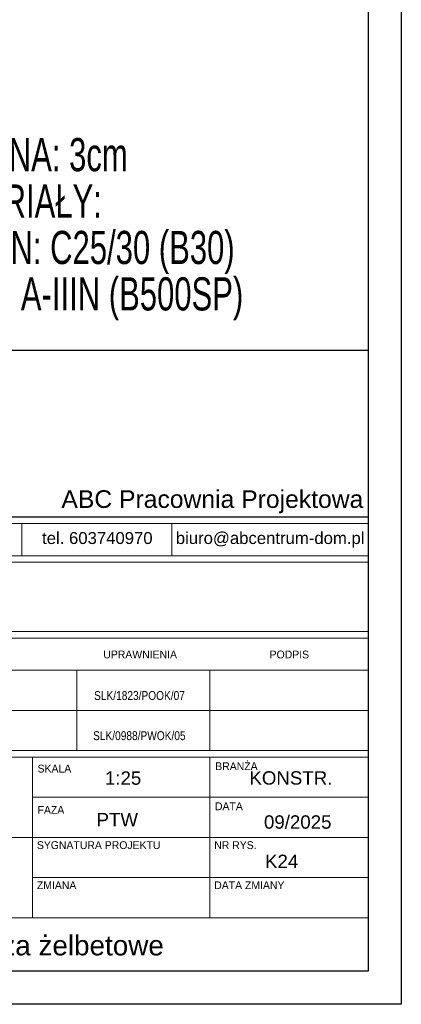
# Model space of a CAD drawing. Header units: millimetres. Extents: x -5773 to -2898, y -9833 to -1081.
# Tile 34 of 53: x -3042 to -2898, y -4870 to -4499. Entities that reach past the tile are written whole.
import ezdxf
from ezdxf.enums import TextEntityAlignment as Align

# ---------------------------------------------------------------- set-up
doc = ezdxf.new("R2010")
doc.units = ezdxf.units.MM
doc.header["$LTSCALE"] = 25
doc.layers.add('$TD_AUDIT_GENERATED_(3680)', color=7, linetype='Continuous', lineweight=18)
doc.layers.add('A-TABELKA', color=7, linetype='Continuous', lineweight=18)
for name, color, linetype in [('BA_ram', 2, 'Continuous'), ('BZ_txg', 3, 'Continuous'), ('Warstwa 1', 7, 'Continuous')]:
    doc.layers.add(name, color=color, linetype=linetype)
doc.styles.add('BIKTG', font='bikromsw.shx', dxfattribs={"width": 0.85})
doc.styles.add('olo-2', font='arial.ttf')
doc.styles.add('olo1', font='ISI-ROMANS_PL.SHX', dxfattribs={"height": 18})
doc.styles.add('SN1', font='arial.ttf', dxfattribs={"height": 1})

msp = doc.modelspace()

# ---------------------------------------------------------------- linework, layer by layer
at = {"layer": '$TD_AUDIT_GENERATED_(3680)', "color": 7}
for p, q in [((-3041.39, -4689.01), (-3041.39, -4701.17)), ((-2984.82, -4689.01), (-2984.82, -4701.17)), ((-3210.76, -4703.61), (-2910.76, -4703.61)), ((-2910.76, -4729.73), (-2910.76, -4703.61)), ((-3210.76, -4729.73), (-2910.76, -4729.73)), ((-3210.76, -4732.25), (-2910.76, -4732.25)), ((-2910.76, -4774.6), (-2910.76, -4732.25)), ((-3210.76, -4744.35), (-2910.76, -4744.35)), ((-3210.76, -4744.35), (-2910.76, -4744.35)), ((-2970.48, -4774.6), (-2970.48, -4744.35)), ((-3210.76, -4759.48), (-2910.76, -4759.48)), ((-3210.69, -4759.48), (-2910.76, -4759.48)), ((-3154.76, -4759.48), (-2910.76, -4759.48)), ((-3210.76, -4774.6), (-2910.76, -4774.6)), ((-3210.76, -4774.6), (-2910.76, -4774.6)), ((-3210.76, -4777.13), (-2910.76, -4777.13)), ((-3037.36, -4837.63), (-3037.36, -4777.13)), ((-2970.48, -4837.63), (-2970.48, -4777.13)), ((-2910.76, -4857.8), (-2910.76, -4777.13)), ((-3037.36, -4792.25), (-2910.76, -4792.25)), ((-3210.76, -4807.38), (-3030.19, -4807.38)), ((-3030.19, -4807.38), (-2910.76, -4807.38)), ((-3037.36, -4822.5), (-2910.76, -4822.5)), ((-3210.76, -4837.63), (-2910.76, -4837.63)), ((-3210.76, -4857.8), (-2910.76, -4857.8))]:
    msp.add_line(p, q, dxfattribs=at)
at = {"layer": '$TD_AUDIT_GENERATED_(3680)', "color": 7, "ltscale": 100}
msp.add_line((-3020.58, -4774.6), (-3020.58, -4744.35), dxfattribs=at)
at = {"layer": '$TD_AUDIT_GENERATED_(3680)', "color": 7}
msp.add_lwpolyline([(-3210.76, -4689.01), (-2910.76, -4689.01), (-2910.76, -4701.17), (-3210.76, -4701.17)], close=True, dxfattribs=at)
at = {"layer": 'BA_ram', "color": 1}
msp.add_lwpolyline([(-3948.26, -4870.3), (-3948.26, -4127.8), (-2898.26, -4127.8), (-2898.26, -4870.3)], close=True, dxfattribs=at)
at = {"layer": 'BA_ram'}
msp.add_lwpolyline([(-3898.26, -4857.8), (-3898.26, -4140.3), (-2910.76, -4140.3), (-2910.76, -4857.8)], close=True, dxfattribs=at)
at = {"layer": 'Warstwa 1'}
msp.add_lwpolyline([(-3210.75, -4623.67), (-2910.76, -4623.67), (-2910.76, -4686.56), (-3210.75, -4686.56)], close=True, dxfattribs=at)

# ---------------------------------------------------------------- texts
at = {"layer": '$TD_AUDIT_GENERATED_(3680)', "color": 7, "style": 'olo1'}
for s, height, p in [('UPRAWNIENIA', 2.9457, (-3010.65, -4739.86)), ('PODPIS', 2.946, (-2947.93, -4739.87)), ('SKALA', 2.946, (-3035.43, -4782.9)), ('BRANŻA', 2.946, (-2968.43, -4782)), ('FAZA', 2.946, (-3035.43, -4798.46)), ('DATA', 2.946, (-2968.54, -4797.11)), ('SYGNATURA PROJEKTU', 2.9457, (-3035.7, -4811.75)), ('NR RYS.', 2.946, (-2968.82, -4811.75)), ('ZMIANA', 2.946, (-3035.7, -4826.88)), ('DATA ZMIANY', 2.9457, (-2968.82, -4826.88))]:
    msp.add_text(s, height=height, dxfattribs=at).set_placement(p)
at = {"layer": 'A-TABELKA', "color": 7, "linetype": 'Continuous', "style": 'olo1', "width": 0.85}
for s, p in [('SLK/1823/POOK/07', (-2997, -4753.81)), ('SLK/0988/PWOK/05', (-2997.06, -4768.94))]:
    msp.add_text(s, height=3.3665, dxfattribs=at).set_placement(p, align=Align.MIDDLE)
at = {"layer": 'A-TABELKA', "color": 7, "linetype": 'Continuous', "style": 'olo-2'}
for s, height, p in [('KONSTR.', 5.042, (-2939.9, -4784.94)), ('1:25', 5.042, (-3003.18, -4784.99)), ('PTW', 5.042, (-3005.38, -4800.69)), ('K24', 5.042, (-2943.39, -4816.36)), ('Poz. 2.2.4 Nadproża żelbetowe', 7.5144, (-3060.76, -4849.03))]:
    msp.add_text(s, height=height, dxfattribs=at).set_placement(p, align=Align.MIDDLE)
msp.add_text('09/2025', height=5.042, dxfattribs=at).set_placement((-2950.06, -4804.08))
at = {"layer": 'BZ_txg', "insert": (-3080.76, -4543.67), "char_height": 12.5, "width": 219.1519, "attachment_point": 1, "line_spacing_factor": 0.84, "style": 'BIKTG'}
msp.add_mtext('{\\W0.7;OTULINA: 3cm\\PMATERIAŁY:\\P BETON: C25/30 (B30)\\P STAL: A-IIIN (B500SP)}', dxfattribs=at)
at = {"layer": 'Warstwa 1', "color": 160, "style": 'SN1'}
msp.add_text('ul. Roosevelta 59/11      41-800  Zabrze     tel. 609228618        tel. 603740970     biuro@abcentrum-dom.pl', height=4.50867, dxfattribs=at).set_placement((-3208.78, -4696.74))
at = {"layer": 'Warstwa 1', "color": 160, "insert": (-3026.45, -4676.47), "char_height": 4.5086, "width": 370.2376, "attachment_point": 1, "line_spacing_factor": 1.490392, "style": 'SN1'}
msp.add_mtext('{\\H1.4786x;ABC Pracownia Projektowa\\P}', dxfattribs=at)

doc.saveas('drawing.dxf')
